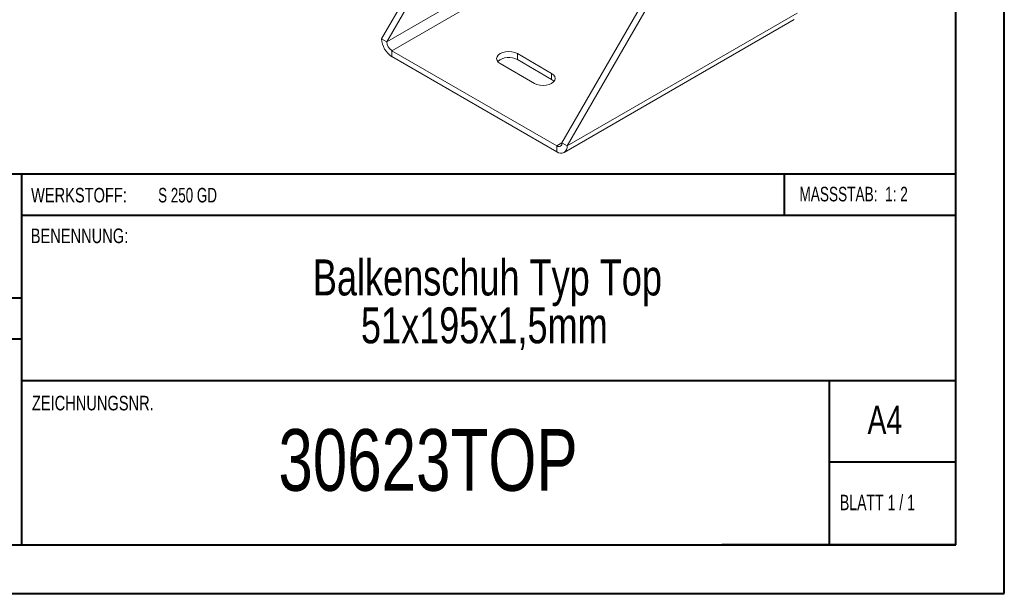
# Model space of a CAD drawing. Header units: millimetres. Extents: x 0 to 210, y 0 to 297.
# Tile 2 of 6: x 109 to 210, y 0 to 59. Entities that reach past the tile are written whole.
import ezdxf

# ---------------------------------------------------------------- set-up
doc = ezdxf.new("R2010")
doc.units = ezdxf.units.MM
doc.styles.add('SLDTEXTSTYLE0', font='TXT', dxfattribs={"width": 0.75})
doc.styles.add('SLDTEXTSTYLE1', font='TXT', dxfattribs={"width": 0.681818})
doc.styles.add('SLDTEXTSTYLE2', font='TXT', dxfattribs={"width": 0.7})
doc.styles.add('SLDTEXTSTYLE3', font='TXT', dxfattribs={"width": 0.6875})

# ---------------------------------------------------------------- blocks, each defined once
blk = doc.blocks.new('SW_NOTE_1')
at = {"color": 0, "linetype": 'Continuous', "lineweight": 0, "char_height": 3.7042, "attachment_point": 2, "style": 'SLDTEXTSTYLE0'}
for s, insert in [('Balkenschuh Typ Top', (24.66, 4.77)), ('51x195x1,5mm', (24.34, -0.16))]:
    blk.add_mtext(s, dxfattribs=dict(at, insert=insert))

msp = doc.modelspace()

# ---------------------------------------------------------------- linework, layer by layer
at = {"color": 7, "linetype": 'Continuous', "lineweight": 40}
for p, q in [((210.08, 0.21), (210.08, 297.21)), ((205.08, 5.21), (205.08, 292.21)), ((205.08, 43.37), (10.11, 43.37)), ((108.91, 43.37), (108.91, 5.12)), ((187.47, 39.12), (187.47, 43.37)), ((205.08, 39.12), (108.91, 39.12)), ((108.91, 30.62), (10.11, 30.62)), ((108.91, 26.37), (10.11, 26.37)), ((108.91, 22.12), (205.08, 22.12)), ((192.08, 5.21), (192.08, 22.21)), ((205.08, 13.71), (192.08, 13.71)), ((10.08, 5.21), (205.08, 5.21)), ((205.08, 5.21), (180.99, 5.21)), ((0.08, 0.21), (210.08, 0.21))]:
    msp.add_line(p, q, dxfattribs=at)
at = {"color": 7, "linetype": 'Continuous', "lineweight": 15}
for p, q in [((145.99, 57.31), (156.95, 76.29)), ((146.52, 57), (157.48, 75.99)), ((170.21, 70.68), (146.52, 57)), ((147.05, 56.08), (170.74, 69.76)), ((164.55, 46.59), (175.51, 65.58)), ((165.08, 46.29), (176.04, 65.27)), ((165.08, 46.29), (188.77, 59.96)), ((164.77, 45.6), (188.46, 59.28)), ((146.52, 57), (145.99, 57.31)), ((147.05, 56.08), (164.02, 46.29)), ((147.05, 56.08), (147.05, 55.47)), ((163.49, 53.74), (159.96, 55.78)), ((159.96, 55.17), (159.96, 55.78)), ((147.05, 55.47), (164.02, 45.68)), ((158.19, 54.76), (161.73, 52.72)), ((163.49, 53.13), (159.96, 55.17)), ((163.49, 53.13), (163.49, 53.74)), ((164.55, 46.59), (164.02, 46.29)), ((164.02, 46.29), (164.02, 45.68)), ((164.55, 46.59), (165.08, 46.29))]:
    msp.add_line(p, q, dxfattribs=at)
at = {"color": 7, "linetype": 'Continuous', "lineweight": 15, "flags": 128}
for points in [[(159.96, 55.78), (159.7, 55.89), (159.4, 55.97), (159.07, 55.99), (158.75, 55.97), (158.45, 55.89), (158.19, 55.78), (157.99, 55.63), (157.87, 55.46), (157.82, 55.27), (157.87, 55.08), (157.99, 54.91), (158.19, 54.76)], [(161.73, 52.72), (161.98, 52.6), (162.29, 52.53), (162.61, 52.51), (162.93, 52.53), (163.23, 52.6), (163.49, 52.72), (163.69, 52.87), (163.82, 53.04), (163.86, 53.23), (163.82, 53.41), (163.69, 53.59), (163.49, 53.74)], [(163.74, 52.92), (163.69, 52.98), (163.49, 53.13)]]:
    msp.add_lwpolyline(points, dxfattribs=at)
at = {"color": 7, "linetype": 'Continuous', "lineweight": 15}
for centre, radius, start, end in [((148.3, 57.41), 2.31, 182.6055, 237.3945), ((147.67, 57.06), 1.15, 182.6055, 237.3945), ((159.09, 53.66), 1.74, 60.1007, 131.4598), ((164.23, 46.54), 0.328, 230.7967, 9.214), ((164.44, 46.18), 0.655, 230.7967, 9.214)]:
    msp.add_arc(centre, radius, start, end, dxfattribs=at)

# ---------------------------------------------------------------- block references
at = {"color": 7, "linetype": 'Continuous', "lineweight": 0}
msp.add_blockref('SW_NOTE_1', (132.22, 29.82), dxfattribs=at)

# ---------------------------------------------------------------- texts
for s, insert, char_height, attachment_point, style in [('WERKSTOFF:', (109.91, 41.96), 1.5, 1, 'SLDTEXTSTYLE0'), ('S 250 GD', (122.99, 41.96), 1.5, 1, 'SLDTEXTSTYLE3'), ('MASSSTAB:  1: 2', (188.99, 42.07), 1.5, 1, 'SLDTEXTSTYLE2'), ('BENENNUNG:', (109.88, 37.77), 1.5, 1, 'SLDTEXTSTYLE0'), ('ZEICHNUNGSNR.', (110, 20.55), 1.5, 1, 'SLDTEXTSTYLE0'), ('A4', (196, 19.52), 2.91, 1, 'SLDTEXTSTYLE0'), ('30623TOP', (150.77, 17.12), 6.35, 2, 'SLDTEXTSTYLE0'), ('BLATT 1 / 1', (193.16, 10.36), 1.5875, 1, 'SLDTEXTSTYLE1')]:
    msp.add_mtext(s, dxfattribs=dict(at, insert=insert, char_height=char_height, attachment_point=attachment_point, style=style))

doc.saveas('drawing.dxf')
